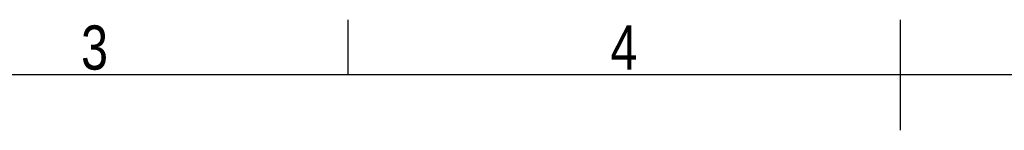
# Model space of a CAD drawing. Header units: millimetres. Extents: x 0 to 420, y 0 to 297.
# Tile 74 of 106: x 127 to 220, y 287 to 297. Entities that reach past the tile are written whole.
import ezdxf

# ---------------------------------------------------------------- set-up
doc = ezdxf.new("R2010")
doc.units = ezdxf.units.MM
doc.layers.add('CARTIGLIO', color=140, linetype='Continuous')
doc.styles.add('SLDTEXTSTYLE2', font='TXT', dxfattribs={"width": 0.821468})

msp = doc.modelspace()

# ---------------------------------------------------------------- linework, layer by layer
at = {"layer": 'CARTIGLIO', "linetype": 'Continuous'}
for p, q in [((158.2616, 291.82257), (158.2616, 296.99679)), ((210.00376, 286.64835), (210.00376, 296.99679)), ((414.8274, 291.82257), (5.18012, 291.82257))]:
    msp.add_line(p, q, dxfattribs=at)

# ---------------------------------------------------------------- texts
at = {"layer": 'CARTIGLIO', "char_height": 4.13937, "attachment_point": 2, "style": 'SLDTEXTSTYLE2'}
for s, insert in [('3', (134.49186, 296.46286)), ('4', (184.08902, 296.46286))]:
    msp.add_mtext(s, dxfattribs=dict(at, insert=insert))

doc.saveas('drawing.dxf')
